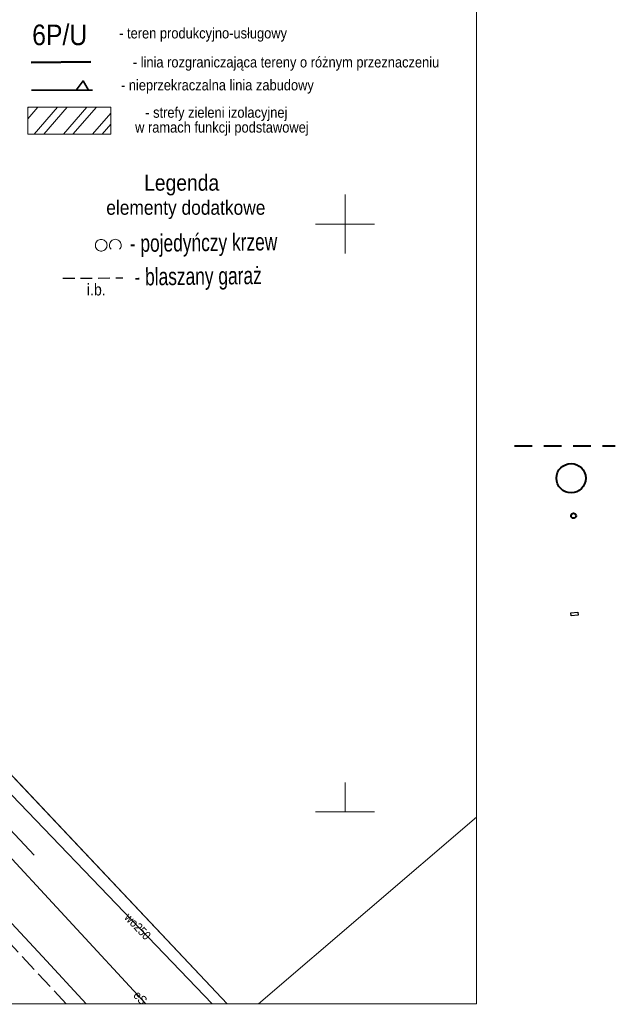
# Model space of a CAD drawing. Extents: x 6439600 to 6443631, y 5654340 to 5654937.
# Tile 47 of 54: x 6441022 to 6441073, y 5654734 to 5654817. Entities that reach past the tile are written whole.
import ezdxf
from ezdxf.enums import TextEntityAlignment as Align

# ---------------------------------------------------------------- set-up
doc = ezdxf.new("R2010")
doc.units = 0
doc.header["$MEASUREMENT"] = 0
for name, pattern in [('1.5_0.5', [2, 1.5, -0.5]), ('1.5_1.0', [2.5, 1.5, -1]), ('219-500', [0]), ('PRZER2-1', [3, 2, -1]), ('PRZER3-1', [4, 3, -1]), ('PTTL', [1.5, 1, -0.5])]:
    doc.linetypes.add(name, pattern=pattern)
doc.layers.get('0').update_dxf_attribs({"color": 2, "linetype": 'CONTINUOUS', "lineweight": 5})
for name, color, linetype, lineweight in [('!kanalizacja deszczowa', 24, '1.5_1.0', 40), ('!kanalizacja tłoczna', 240, '1.5_1.0', 40), ('!szafka sterownicza pompowni', 1, 'CONTINUOUS', 30), ('1ramki', 7, 'PRZER2-1', 18), ('MPZP', 4, 'CONTINUOUS', 30), ('z - MPZT', 121, 'PRZER3-1', 18), ('z - symbole dodatkowe', 1, 'CONTINUOUS', 5), ('z- kartowanie', 7, 'CONTINUOUS', 18)]:
    doc.layers.add(name, color=color, linetype=linetype, lineweight=lineweight)
for name, color, linetype in [('217-kontur klasyfikacyjny', 7, 'CONTINUOUS'), ('218-kontur użytku gruntowego', 7, 'CONTINUOUS'), ('219-działka ewidencyjna', 7, 'CONTINUOUS'), ('jezdnia', 7, 'CONTINUOUS'), ('przewód ciepłowniczy', 7, 'CONTINUOUS'), ('przewód elektroenergetyczny podziemny', 7, 'CONTINUOUS'), ('przewód elektroenergetyczny podziemny-Atr1', 7, 'CONTINUOUS'), ('przewód kanalizacyjny', 7, 'CONTINUOUS'), ('przewód wodociągowy', 7, 'CONTINUOUS'), ('przewód wodociągowy-Atr1', 7, 'CONTINUOUS')]:
    doc.layers.add(name, color=color, linetype=linetype)
doc.styles.add('MapaZas', font='geodezja.shx', dxfattribs={"width": 0.9})
doc.styles.add('tekst', font='geodezja.shx', dxfattribs={"width": 0.9})
doc.linetypes.add('NLZ', pattern='A,3,-1,[35,msgB.shx,S=0.008,R=0,X=-0.5,Y=0],3', length=7)
doc.linetypes.add('OLZ', pattern='A,3,-1,[36,msgB.shx,S=0.008,R=0,X=-0.5,Y=0],3', length=7)

# ---------------------------------------------------------------- blocks, each defined once
blk = doc.blocks.new('OTZK')
at = {"color": 0}
blk.add_lwpolyline([(-1.2, 1), (-1.026352, 0.984808), (-0.85798, 0.939693), (-0.7, 0.866025), (-0.557212, 0.766044), (-0.433956, 0.642788), (-0.333975, 0.5), (-0.260307, 0.34202), (-0.215192, 0.173648), (-0.2, 0), (-0.215192, -0.173648), (-0.260307, -0.34202), (-0.333975, -0.5), (-0.44425, -0.654861), (-0.581841, -0.786053), (-0.741773, -0.888835), (-0.918267, -0.959493), (-1.104944, -0.995472), (-1.295056, -0.995472), (-1.481733, -0.959493), (-1.658227, -0.888835), (-1.818159, -0.786053), (-1.95575, -0.654861), (-2.066025, -0.5), (-2.145001, -0.327068), (-2.189821, -0.142315), (-2.198867, 0.047582), (-2.171812, 0.235759), (-2.109632, 0.415415), (-2.014576, 0.580057), (-1.890079, 0.723734), (-1.740641, 0.841254), (-1.571662, 0.928368), (-1.389251, 0.981929)], close=True, dxfattribs=at)
blk.add_lwpolyline([(0.469393, -0.682799), (0.35969, -0.542106), (0.276733, -0.384159), (0.223163, -0.213984), (0.200685, -0.036999), (0.210014, 0.141165), (0.250854, 0.314835), (0.321904, 0.478484), (0.420903, 0.626903), (0.5447, 0.755369), (0.689355, 0.859792), (0.850264, 0.936848), (1.022304, 0.984085), (1.2, 1), (1.377696, 0.984085), (1.549736, 0.936848), (1.710645, 0.859792), (1.8553, 0.755369), (1.979097, 0.626903), (2.078096, 0.478484), (2.149146, 0.314835), (2.189986, 0.141165), (2.199315, -0.036999), (2.176837, -0.213984), (2.123267, -0.384159), (2.04031, -0.542106), (1.930607, -0.682799)], dxfattribs=at)

msp = doc.modelspace()

# ---------------------------------------------------------------- hatches: boundary and pattern name
at = {"layer": 'z - MPZT', "linetype": 'Continuous', "lineweight": 18}
h = msp.add_hatch(dxfattribs=at)
h.set_pattern_fill('ANSI32', color=256, scale=5, angle=184)
h.set_pattern_definition([(229, (-1.4647, -0.061), (1.4150804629, -1.23011067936), []), (229, (-2.3464, -0.1226), (1.4150804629, -1.23011067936), [])])
h.paths.add_polyline_path([(6441023.008, 5654809.942), (6441030.071, 5654809.942), (6441030.071, 5654807.652), (6441023.008, 5654807.652)])

# ---------------------------------------------------------------- linework, layer by layer
at = {"layer": '!kanalizacja deszczowa', "linetype": 'ByBlock'}
msp.add_circle((6441069.445, 5654775.19), 0.212, dxfattribs=at)
at = {"layer": '!kanalizacja tłoczna'}
msp.add_line((6441064.424, 5654781.124), (6441073.002, 5654781.124), dxfattribs=at)
at = {"layer": '!kanalizacja tłoczna', "linetype": 'Continuous'}
msp.add_circle((6441069.236, 5654778.382), 1.25, dxfattribs=at)
at = {"layer": '!szafka sterownicza pompowni'}
msp.add_lwpolyline([(6441069.215, 5654766.934), (6441069.813, 5654766.981), (6441069.833, 5654766.732), (6441069.235, 5654766.685)], close=True, dxfattribs=at)
at = {"color": 0, "lineweight": 13}
for p, q in [((6441050, 5654797.5), (6441050, 5654802.5)), ((6441050, 5654797.5), (6441050, 5654802.5)), ((6441047.5, 5654800), (6441052.5, 5654800)), ((6441047.5, 5654800), (6441052.5, 5654800)), ((6441050, 5654750), (6441050, 5654752.5)), ((6441050, 5654750), (6441050, 5654752.5)), ((6441047.5, 5654750), (6441052.5, 5654750)), ((6441047.5, 5654750), (6441052.5, 5654750))]:
    msp.add_line(p, q, dxfattribs=at)
at = {"layer": '1ramki', "color": 0, "linetype": 'Continuous', "lineweight": 13}
msp.add_lwpolyline([(6441061.201, 5654733.678), (6440774.191, 5654733.678), (6440774.191, 5654936.883), (6441061.201, 5654936.883)], close=True, dxfattribs=at)
at = {"layer": '217-kontur klasyfikacyjny', "color": 3, "linetype": 'Continuous', "lineweight": 13}
for points in [[(6441010.23, 5654765.19), (6441039.964, 5654733.678)], [(6441042.643, 5654733.678), (6441061.201, 5654749.544)]]:
    msp.add_lwpolyline(points, dxfattribs=at)
at = {"layer": '218-kontur użytku gruntowego', "color": 3, "linetype": 'Continuous', "lineweight": 13}
for points in [[(6441039.964, 5654733.678), (6441010.23, 5654765.19)], [(6441010.23, 5654765.19), (6441039.964, 5654733.678)], [(6441042.643, 5654733.678), (6441061.201, 5654749.544)]]:
    msp.add_lwpolyline(points, dxfattribs=at)
at = {"layer": '219-działka ewidencyjna', "color": 3, "linetype": '219-500', "lineweight": 13}
msp.add_lwpolyline([(6441039.966, 5654733.678), (6440960.56, 5654817.8)], dxfattribs=at)
at = {"layer": 'jezdnia', "color": 7, "linetype": '1.5_0.5', "lineweight": 13}
msp.add_lwpolyline([(6441026.268, 5654733.678), (6441014.05, 5654746.81), (6441013.69, 5654747.24), (6440979.44, 5654783.96), (6440979.03, 5654784.41), (6440957.47, 5654807.58), (6440948.41, 5654817.56), (6440937.72, 5654829.04), (6440912.17, 5654856.41), (6440871.169, 5654900.411)], dxfattribs=at)
at = {"layer": 'przewód ciepłowniczy', "color": 212, "linetype": 'Continuous', "lineweight": 13}
msp.add_lwpolyline([(6441027.977, 5654733.678), (6441024.25, 5654737.71), (6441000.55, 5654763.15), (6441000.46, 5654763.24), (6440996.08, 5654767.94)], dxfattribs=at)
at = {"layer": 'przewód elektroenergetyczny podziemny', "color": 1, "linetype": 'Continuous', "lineweight": 13}
msp.add_lwpolyline([(6440965.45, 5654805.6), (6440983.91, 5654786.04), (6440989.99, 5654779.72), (6441019.91, 5654747.86), (6441033.055, 5654733.678)], dxfattribs=at)
at = {"layer": 'przewód kanalizacyjny', "color": 34, "linetype": 'Continuous', "lineweight": 13, "flags": 128}
msp.add_lwpolyline([(6441023.56, 5654746.33), (6441003.23, 5654767.99)], dxfattribs=at)
at = {"layer": 'przewód wodociągowy', "color": 5, "linetype": 'Continuous', "lineweight": 13}
msp.add_lwpolyline([(6441014.82, 5654758.5), (6441038.683, 5654733.678)], dxfattribs=at)
at = {"layer": 'z - MPZT', "linetype": 'OLZ', "lineweight": 50}
msp.add_line((6441023.284, 5654813.748), (6441028.372, 5654813.78), dxfattribs=at)
at = {"layer": 'z - MPZT', "linetype": 'OLZ', "lineweight": 35}
msp.add_lwpolyline([(6441027.134, 5654811.387), (6441028.178, 5654811.386), (6441028.178, 5654811.386), (6441027.706, 5654812.164), (6441027.134, 5654811.387)], dxfattribs=at)
at = {"layer": 'z - MPZT', "linetype": 'NLZ', "lineweight": 35}
msp.add_lwpolyline([(6441023.332, 5654811.388), (6441028.506, 5654811.388)], dxfattribs=at)
at = {"layer": 'z - MPZT', "linetype": 'Continuous', "lineweight": 18}
msp.add_lwpolyline([(6441023.008, 5654809.942), (6441030.071, 5654809.942), (6441030.071, 5654807.652), (6441023.008, 5654807.652)], close=True, dxfattribs=at)
at = {"layer": 'z - symbole dodatkowe', "color": 8, "linetype": 'PTTL', "lineweight": 30}
msp.add_line((6441025.994, 5654795.391), (6441031.082, 5654795.422), dxfattribs=at)

# ---------------------------------------------------------------- block references
at = {"layer": 'z- kartowanie', "color": 7, "lineweight": 13, "xscale": 0.4999999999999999, "yscale": 0.4999999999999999, "rotation": 0.08676825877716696}
msp.add_blockref('OTZK', (6441029.852, 5654798.197), dxfattribs=at)

# ---------------------------------------------------------------- texts
at = {"layer": 'MPZP', "color": 0, "linetype": 'Continuous', "lineweight": 18, "style": 'tekst', "width": 0.75}
for s, p in [('- pojedyńczy krzew', (6441031.682, 5654798.356)), ('- blaszany garaż', (6441032.081, 5654795.504))]:
    msp.add_text(s, height=1.47223, rotation=0.67728, dxfattribs=at).set_placement(p, align=Align.MIDDLE_LEFT)
at = {"layer": 'przewód elektroenergetyczny podziemny-Atr1', "color": 1, "lineweight": 13, "style": 'MapaZas', "width": 0.9}
msp.add_text('eS', height=0.75, rotation=312.825, dxfattribs=at).set_placement((6441032.58, 5654734.2), align=Align.MIDDLE_CENTER)
at = {"layer": 'przewód wodociągowy-Atr1', "color": 5, "lineweight": 13, "style": 'MapaZas', "width": 0.9}
msp.add_text('wo250', height=0.75, rotation=313.87, dxfattribs=at).set_placement((6441032.36, 5654740.26), align=Align.MIDDLE_CENTER)
at = {"layer": 'z - MPZT', "linetype": 'OLZ', "lineweight": 35, "style": 'MapaZas', "width": 0.9}
msp.add_text('6P/U', height=1.75, rotation=359.95983, dxfattribs=at).set_placement((6441025.719, 5654816.121), align=Align.MIDDLE)
at = {"layer": 'z - MPZT', "color": 0, "linetype": 'Continuous', "lineweight": 30, "style": 'MapaZas', "width": 0.9}
for s, p in [('- teren produkcyjno-usługowy', (6441037.923, 5654816.123)), ('- linia rozgraniczająca tereny o różnym przeznaczeniu', (6441044.98, 5654813.662)), ('- nieprzekraczalna linia zabudowy', (6441039.139, 5654811.707)), ('- strefy zieleni izolacyjnej ', (6441039.199, 5654809.378))]:
    msp.add_text(s, height=0.90857, dxfattribs=at).set_placement(p, align=Align.MIDDLE)
at = {"layer": 'z - MPZT', "color": 0, "linetype": 'Continuous', "lineweight": 30, "attachment_point": 1, "style": 'MapaZas'}
for s, insert, char_height, width in [('w ramach funkcji podstawowej', (6441032.138, 5654808.685), 0.90857, 20.90972), ('Legenda', (6441032.905, 5654804.197), 1.3629, 48.09459), ('elementy dodatkowe', (6441029.684, 5654802.014), 1.22658, 61.78893)]:
    msp.add_mtext(s, dxfattribs=dict(at, insert=insert, char_height=char_height, width=width))
at = {"layer": 'z - symbole dodatkowe', "color": 7, "lineweight": 13, "style": 'MapaZas', "width": 0.9}
msp.add_text('i.b.', height=1, dxfattribs=at).set_placement((6441028.834, 5654794.425), align=Align.MIDDLE_CENTER)

doc.saveas('drawing.dxf')
